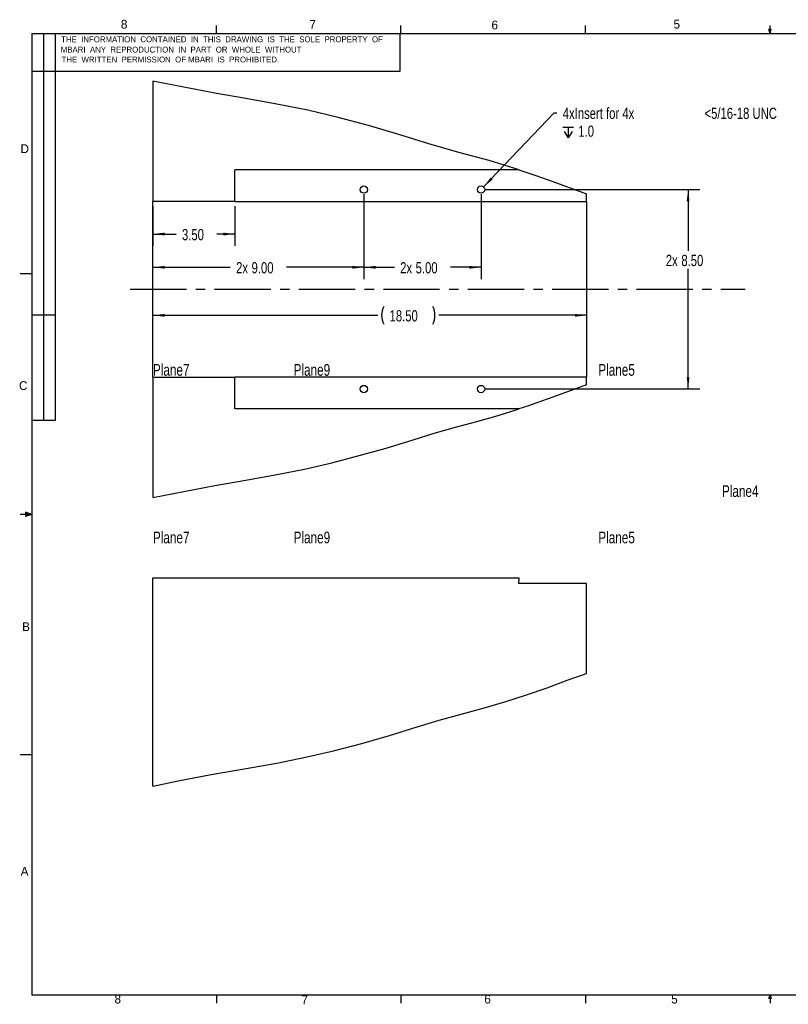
# Model space of a CAD drawing. Extents: x 0.5 to 16.5, y 0.3 to 10.8.
# Tile 1 of 2: x 0.5 to 8.7, y 0.3 to 10.8. Entities that reach past the tile are written whole.
import ezdxf

# ---------------------------------------------------------------- set-up
doc = ezdxf.new("R2010")
doc.units = 0
doc.header["$PDSIZE"] = -1
doc.linetypes.add('SLDCENTERLINES0', pattern=[0.75, 0.6, -0.05, 0.05, -0.05])
doc.layers.get('0').update_dxf_attribs({"linetype": 'CONTINUOUS'})
doc.layers.get('DEFPOINTS').update_dxf_attribs({"linetype": 'CONTINUOUS'})
doc.dimstyles.new('SLDDIMSTYLE0', dxfattribs={"dimtxt": 0.12, "dimasz": 0.125, "dimexe": 0.125, "dimexo": 0.0625, "dimgap": 0.03, "dimtad": 0, "dimtih": 1, "dimtoh": 1, "dimlfac": 4, "dimzin": 4, "dimtxsty": 'STANDARD', "dimcen": 0.09, "dimazin": 3, "dimtfac": 1, "dimtdec": 4, "dimtofl": 0, "dimtmove": 0, "dimatfit": 3, "dimtolj": 1, "dimtzin": 12})
doc.dimstyles.new('SLDDIMSTYLE1', dxfattribs={"dimtxt": 0.12, "dimasz": 0.125, "dimexe": 0.125, "dimexo": 0.0625, "dimgap": 0.03, "dimtad": 0, "dimtih": 1, "dimtoh": 1, "dimlfac": 4, "dimzin": 12, "dimtxsty": 'STANDARD', "dimcen": 0.09, "dimazin": 3, "dimtfac": 1, "dimtdec": 4, "dimtmove": 0, "dimatfit": 3, "dimtolj": 1, "dimtzin": 12})

# ---------------------------------------------------------------- blocks, each defined once
blk = doc.blocks.new('*D0')
at = {"color": 7, "linetype": 'CONTINUOUS'}
for p, q in [((1.918, 8.804), (1.918, 8.38)), ((2.793, 8.804), (2.793, 8.38)), ((1.918, 8.505), (2.165, 8.505)), ((2.793, 8.505), (2.601, 8.505))]:
    blk.add_line(p, q, dxfattribs=at)
at = {"color": 7}
for points in [[(1.918, 8.505), (2.043, 8.49), (2.043, 8.52)], [(2.793, 8.505), (2.668, 8.52), (2.668, 8.49)]]:
    blk.add_solid(points, dxfattribs=at)
at = {"layer": 'DEFPOINTS', "color": 7}
for p in [(1.918, 8.854), (2.793, 8.854)]:
    blk.add_point(p, dxfattribs=at)
at = {"color": 7, "width": 0.75}
blk.add_text('3.50', height=0.12, dxfattribs=at).set_placement((2.228, 8.439))
blk = doc.blocks.new('*D1')
at = {"color": 7, "linetype": 'CONTINUOUS'}
for p, q in [((4.168, 8.929), (4.168, 8.026)), ((5.418, 8.929), (5.418, 8.026)), ((4.168, 8.151), (4.493, 8.151)), ((5.418, 8.151), (5.093, 8.151))]:
    blk.add_line(p, q, dxfattribs=at)
at = {"color": 7}
for points in [[(4.168, 8.151), (4.293, 8.136), (4.293, 8.166)], [(5.418, 8.151), (5.293, 8.166), (5.293, 8.136)]]:
    blk.add_solid(points, dxfattribs=at)
at = {"layer": 'DEFPOINTS', "color": 7}
for p in [(4.168, 8.979), (5.418, 8.979)]:
    blk.add_point(p, dxfattribs=at)
at = {"color": 7, "width": 0.75}
for s, p in [('2x', (4.555, 8.086)), ('5.00', (4.72, 8.086))]:
    blk.add_text(s, height=0.12, dxfattribs=at).set_placement(p)
blk = doc.blocks.new('*D2')
at = {"color": 7, "linetype": 'CONTINUOUS'}
for p, q in [((4.168, 8.929), (4.168, 8.026)), ((1.918, 8.151), (2.743, 8.151)), ((4.168, 8.151), (3.343, 8.151))]:
    blk.add_line(p, q, dxfattribs=at)
at = {"color": 7}
for points in [[(1.918, 8.151), (2.043, 8.136), (2.043, 8.166)], [(4.168, 8.151), (4.043, 8.166), (4.043, 8.136)]]:
    blk.add_solid(points, dxfattribs=at)
at = {"layer": 'DEFPOINTS', "color": 7}
for p in [(4.168, 8.979), (1.918, 8.854)]:
    blk.add_point(p, dxfattribs=at)
at = {"color": 7, "width": 0.75}
for s, p in [('2x', (2.805, 8.086)), ('9.00', (2.97, 8.086))]:
    blk.add_text(s, height=0.12, dxfattribs=at).set_placement(p)
blk = doc.blocks.new('*D3')
at = {"color": 7, "linetype": 'CONTINUOUS'}
for p, q in [((5.468, 8.979), (7.751, 8.979)), ((7.626, 8.979), (7.626, 8.325)), ((7.626, 6.854), (7.626, 8.134)), ((5.468, 6.854), (7.751, 6.854))]:
    blk.add_line(p, q, dxfattribs=at)
at = {"color": 7}
for points in [[(7.626, 8.979), (7.611, 8.854), (7.641, 8.854)], [(7.626, 6.854), (7.641, 6.979), (7.611, 6.979)]]:
    blk.add_solid(points, dxfattribs=at)
at = {"layer": 'DEFPOINTS', "color": 7}
for p in [(5.418, 8.979), (5.418, 6.854)]:
    blk.add_point(p, dxfattribs=at)
at = {"color": 7, "width": 0.75}
for s, p in [('2x', (7.388, 8.164)), ('8.50', (7.554, 8.164))]:
    blk.add_text(s, height=0.12, dxfattribs=at).set_placement(p)
blk = doc.blocks.new('*D4')
at = {"color": 7, "linetype": 'CONTINUOUS'}
for p, q in [((5.445, 9.007), (6.197, 9.798)), ((6.197, 9.798), (6.227, 9.798))]:
    blk.add_line(p, q, dxfattribs=at)
at = {"color": 7}
for p, q in [((6.289, 9.644), (6.404, 9.644)), ((6.304, 9.598), (6.347, 9.529)), ((6.347, 9.644), (6.347, 9.529)), ((6.39, 9.598), (6.347, 9.529))]:
    blk.add_line(p, q, dxfattribs=at)
blk.add_solid([(5.445, 9.007), (5.542, 9.087), (5.52, 9.108)], dxfattribs=at)
at = {"layer": 'DEFPOINTS', "color": 7}
for p in [(5.391, 8.95), (5.445, 9.007)]:
    blk.add_point(p, dxfattribs=at)
at = {"color": 7, "width": 0.75}
for s, p in [('4xInsert for 4x', (6.289, 9.732)), ('<5/16-18 UNC', (7.801, 9.732)), ('1.0', (6.455, 9.542))]:
    blk.add_text(s, height=0.12, dxfattribs=at).set_placement(p)
blk = doc.blocks.new('*D5')
at = {"color": 7, "linetype": 'CONTINUOUS'}
for p, q in [((1.918, 7.639), (4.317, 7.639)), ((6.543, 7.639), (4.966, 7.639))]:
    blk.add_line(p, q, dxfattribs=at)
for centre, start, end in [((4.57, 7.639), 153.4349, 206.5651), ((4.713, 7.639), 333.4349, 26.5651)]:
    blk.add_arc(centre, 0.213, start, end, dxfattribs=at)
at = {"color": 7}
for points in [[(1.918, 7.639), (2.043, 7.624), (2.043, 7.654)], [(6.543, 7.639), (6.418, 7.654), (6.418, 7.624)]]:
    blk.add_solid(points, dxfattribs=at)
at = {"layer": 'DEFPOINTS', "color": 7}
for p in [(1.918, 6.979), (6.543, 6.981)]:
    blk.add_point(p, dxfattribs=at)
at = {"color": 7, "width": 0.75}
blk.add_text('18.50', height=0.12, dxfattribs=at).set_placement((4.442, 7.574))

msp = doc.modelspace()

# ---------------------------------------------------------------- linework, layer by layer
at = {"color": 255, "linetype": 'CONTINUOUS'}
for p, q in [((2.5948, 10.6421), (2.5948, 10.7269)), ((4.5635, 10.6421), (4.5635, 10.7269)), ((6.5323, 10.6421), (6.5323, 10.7269)), ((8.501, 10.6421), (8.501, 10.7269)), ((0.6263, 10.6421), (16.3763, 10.6421)), ((0.6263, 10.6421), (0.6263, 0.3921)), ((0.7513, 10.6421), (0.7513, 6.5171)), ((0.8763, 10.6421), (0.8763, 6.5171)), ((4.5565, 10.2404), (4.5565, 10.6421)), ((8.501, 10.6421), (8.4878, 10.684)), ((8.5136, 10.684), (8.4878, 10.684)), ((8.494, 10.684), (8.501, 10.6421)), ((8.501, 10.6421), (8.5136, 10.684)), ((8.5059, 10.684), (8.501, 10.6421)), ((0.6263, 10.2404), (4.5565, 10.2404)), ((0.6263, 8.0796), (0.5013, 8.0796)), ((0.8763, 7.6421), (0.6263, 7.6421)), ((0.8763, 6.5171), (0.6263, 6.5171)), ((0.6263, 5.5171), (0.5013, 5.5171)), ((0.5591, 5.5411), (0.5591, 5.4945)), ((0.6263, 5.5171), (0.5591, 5.5411)), ((0.6263, 5.5171), (0.5591, 5.5261)), ((0.6263, 5.5171), (0.5591, 5.5068)), ((0.6263, 5.5171), (0.5591, 5.4945)), ((0.6263, 2.9546), (0.5013, 2.9546)), ((16.3763, 0.3921), (0.6263, 0.3921)), ((2.5948, 0.3921), (2.5948, 0.3073)), ((4.5635, 0.3921), (4.5635, 0.3073)), ((6.5323, 0.3921), (6.5323, 0.3073)), ((8.4878, 0.3575), (8.501, 0.3921)), ((8.5136, 0.3575), (8.4878, 0.3575)), ((8.501, 0.3921), (8.501, 0.3073)), ((8.501, 0.3921), (8.5136, 0.3575))]:
    msp.add_line(p, q, dxfattribs=at)
at = {"color": 7, "linetype": 'CONTINUOUS'}
for p, q in [((1.9179, 10.1362), (1.9179, 8.8537)), ((5.8251, 9.1912), (2.7929, 9.1912)), ((2.7929, 8.8537), (2.7929, 9.1912)), ((6.5429, 8.8516), (6.5429, 8.9331)), ((2.7929, 8.8537), (1.9179, 8.8537)), ((1.9179, 6.9787), (1.9179, 8.8537)), ((2.7929, 8.8537), (2.7929, 8.8516)), ((2.7929, 8.8516), (6.5429, 8.8516)), ((6.5429, 8.8516), (6.5429, 6.9807)), ((1.9179, 6.9787), (2.7929, 6.9787)), ((1.9179, 6.9787), (1.9179, 5.6961)), ((6.5429, 6.9807), (2.7929, 6.9807)), ((2.7929, 6.9807), (2.7929, 6.9787)), ((2.7929, 6.6412), (2.7929, 6.9787)), ((6.5429, 6.8992), (6.5429, 6.9807)), ((5.8251, 6.6412), (2.7929, 6.6412)), ((1.9179, 2.6219), (1.9179, 4.8419)), ((1.9179, 4.8419), (5.8251, 4.8419)), ((5.8204, 4.7794), (5.8251, 4.8419)), ((6.5429, 4.7794), (5.8204, 4.7794)), ((6.5429, 3.823), (6.5429, 4.7794))]:
    msp.add_line(p, q, dxfattribs=at)
at = {"color": 255, "linetype": 'SLDCENTERLINES0'}
msp.add_line((1.6759, 7.9162), (8.2349, 7.9162), dxfattribs=at)
at = {"color": 7, "linetype": 'CONTINUOUS', "flags": 128}
for points in [[(5.8251, 9.1912), (5.5047, 9.2882), (5.1812, 9.3748), (4.8594, 9.4672), (4.5398, 9.5671), (4.2184, 9.6613), (3.8947, 9.747), (3.5688, 9.824), (3.2406, 9.8906), (2.9093, 9.949), (2.5779, 10.0066), (2.2477, 10.07), (1.9179, 10.1362)], [(5.8204, 9.1912), (6.0018, 9.1288), (6.1822, 9.0638), (6.5429, 8.9331)], [(6.5429, 6.8992), (6.1822, 6.7685), (6.0018, 6.7035), (5.9113, 6.6719), (5.8204, 6.6412)], [(1.9179, 5.6961), (2.2477, 5.7624), (2.5779, 5.8257), (2.9093, 5.8833), (3.2406, 5.9417), (3.5347, 6.0009), (3.8271, 6.0685), (4.1176, 6.1434), (4.4064, 6.225), (4.6932, 6.3131), (4.9183, 6.3831), (5.145, 6.4478), (5.3728, 6.5084), (5.6001, 6.5711), (5.8251, 6.6412)], [(1.9179, 2.6219), (1.9214, 2.6226), (2.1884, 2.6762), (2.5383, 2.7442), (2.8895, 2.8056), (3.2406, 2.8675), (3.5439, 2.9286), (3.8452, 2.9987), (4.1447, 3.0765), (4.4422, 3.1614), (4.7378, 3.2529), (4.9701, 3.3243), (5.2043, 3.3895), (5.4393, 3.452), (5.673, 3.5185), (5.9041, 3.5936), (6.1212, 3.6704), (6.3376, 3.7491), (6.5429, 3.8231)]]:
    msp.add_lwpolyline(points, dxfattribs=at)
at = {"color": 7, "linetype": 'CONTINUOUS'}
for centre in [(4.1679, 8.9787), (5.4179, 8.9787), (4.1679, 6.8537), (5.4179, 6.8537)]:
    msp.add_circle(centre, 0.039, dxfattribs=at)

# ---------------------------------------------------------------- texts
at = {"color": 7, "width": 0.75}
for s, p in [('Plane7', (1.9179, 6.9949)), ('Plane9', (3.4179, 6.9949)), ('Plane5', (6.6679, 6.9949)), ('Plane4', (7.9869, 5.703)), ('Plane7', (1.9179, 5.209)), ('Plane9', (3.4179, 5.209)), ('Plane5', (6.6679, 5.209))]:
    msp.add_text(s, height=0.125, dxfattribs=at).set_placement(p)
at = {"color": 7, "attachment_point": 1}
for s, insert, char_height in [('8', (1.5763, 10.7884), 0.0937), ('7', (3.5864, 10.7864), 0.0937), ('6', (5.5287, 10.7799), 0.0937), ('5', (7.4709, 10.7884), 0.0937), ('THE  INFORMATION  CONTAINED  IN  THIS  DRAWING  IS  THE  SOLE  PROPERTY  OF', (0.9389, 10.6121), 0.0625), ('MBARI  ANY  REPRODUCTION  IN  PART  OR  WHOLE  WITHOUT', (0.935, 10.5024), 0.0625), ('THE  WRITTEN  PERMISSION  OF MBARI  IS  PROHIBITED.', (0.9428, 10.3967), 0.0625), ('D', (0.505, 9.4617), 0.0937), ('C', (0.4894, 6.937), 0.0937), ('B', (0.5228, 4.3684), 0.0937), ('A', (0.5072, 1.76), 0.0937), ('8', (1.5084, 0.3984), 0.0937), ('7', (3.5016, 0.39), 0.0937), ('6', (5.4523, 0.3984), 0.0937), ('5', (7.4455, 0.3984), 0.0937)]:
    msp.add_mtext(s, dxfattribs=dict(at, insert=insert, char_height=char_height))

# ---------------------------------------------------------------- dimensions: what is measured, and where the dimension line sits
dim = msp.add_diameter_dim_2p(p1=(5.391, 8.9504), p2=(5.4447, 9.0069), text='4xInsert for 4x<5/16-18 UNC<>\\P<HOLE-DEPTH>1.0', dimstyle='SLDDIMSTYLE1')
dim.commit()
dim.dimension.update_dxf_attribs({"geometry": '*D4', "text_midpoint": (7.3316, 9.7024), "dimtype": 163})
for base, p1, p2, angle, picture, middle in [((4.1679, 8.1511), (4.1679, 8.9787), (1.9179, 8.8537), 180, '*D2', (3.0429, 8.1511)), ((5.4179, 8.1511), (5.4179, 8.9787), (4.1679, 8.9787), 180, '*D1', (4.7929, 8.1511)), ((7.6261, 8.9787), (5.4179, 8.9787), (5.4179, 6.8537), 90, '*D3', (7.6261, 8.2296))]:
    dim = msp.add_linear_dim(base=base, p1=p1, p2=p2, angle=angle, text='2x<>', dimstyle='SLDDIMSTYLE0')
    dim.commit()
    dim.dimension.update_dxf_attribs({"geometry": picture, "text_midpoint": middle, "dimtype": 160})
dim = msp.add_linear_dim(base=(2.7929, 8.5046), p1=(2.7929, 8.8537), p2=(1.9179, 8.8537), angle=180, dimstyle='SLDDIMSTYLE0')
dim.commit()
dim.dimension.update_dxf_attribs({"geometry": '*D0', "text_midpoint": (2.3829, 8.5046), "dimtype": 160})
dim = msp.add_linear_dim(base=(1.9179, 7.6389), p1=(1.9179, 6.9787), p2=(6.5429, 6.9807), dimstyle='SLDDIMSTYLE0')
dim.commit()
dim.dimension.update_dxf_attribs({"geometry": '*D5', "text_midpoint": (4.6412, 7.6389), "dimtype": 160})

doc.saveas('drawing.dxf')
